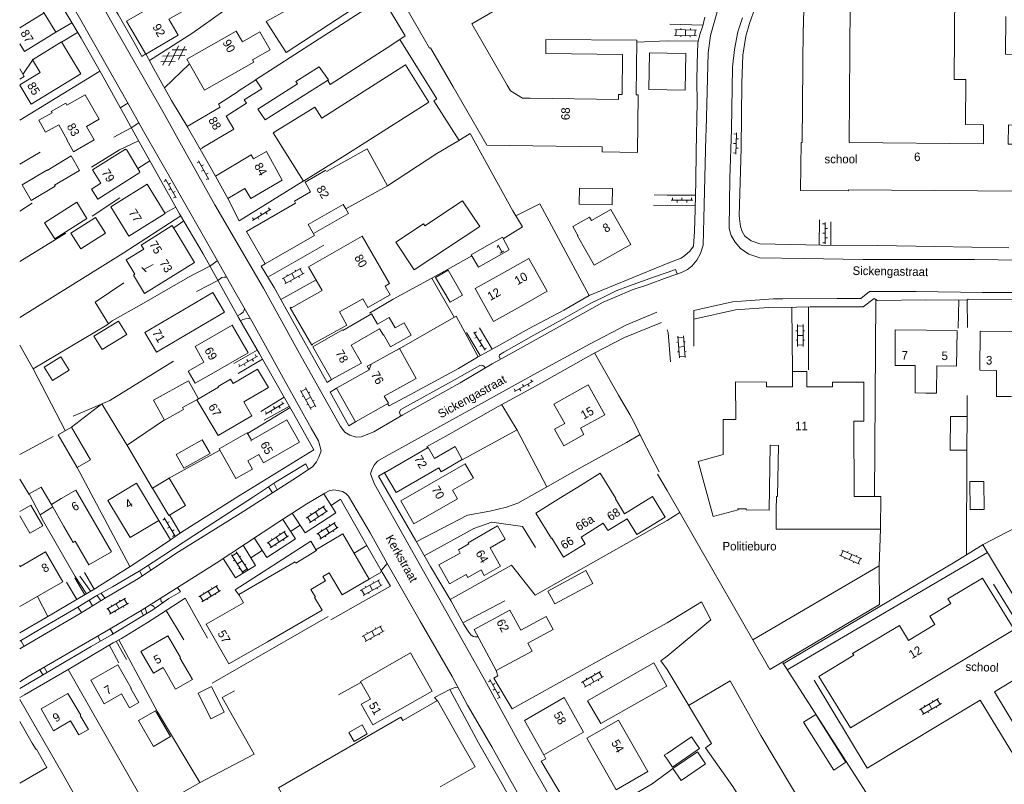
# Model space of a CAD drawing. Header units: metres. Extents: x 195864 to 198202, y 543264 to 544906.
# Tile 3 of 79: x 195864 to 196071, y 543564 to 543725. Entities that reach past the tile are written whole.
import ezdxf

# ---------------------------------------------------------------- set-up
doc = ezdxf.new("R2010")
doc.units = ezdxf.units.M
doc.header["$MEASUREMENT"] = 0
for name, color, linetype, lineweight in [('Level 11', 7, 'Continuous', 0), ('Level 12', 7, 'Continuous', 0), ('Level 19', 7, 'Continuous', 0), ('Level 28', 7, 'Continuous', 0), ('Level 29', 7, 'Continuous', 0), ('Level 32', 7, 'Continuous', 0), ('Level 34', 7, 'Continuous', 0), ('Level 36', 7, 'Continuous', 0), ('Level 41', 7, 'Continuous', 0)]:
    doc.layers.add(name, color=color, linetype=linetype, lineweight=lineweight)
doc.styles.add('Style-CHAR_FAST_FONT', font='CHAR_FAST_FONT.shx')

# ---------------------------------------------------------------- blocks, each defined once
blk = doc.blocks.new('OV2')
at = {"layer": 'Level 41', "color": 7, "linetype": 'Continuous', "lineweight": 0}
for p, q in [((0.3, -2.31), (0.3, 2.29)), ((1.5, -2.31), (1.5, 2.29)), ((0, 0.99), (0.3, 0.99)), ((0.3, 1.99), (1.5, 1.99)), ((1.8, 0.99), (1.5, 0.99)), ((0, -1.01), (0.3, -1.01)), ((0.3, -0.01), (1.5, -0.01)), ((0.3, -2.01), (1.5, -2.01)), ((1.8, -1.01), (1.5, -1.01))]:
    blk.add_line(p, q, dxfattribs=at)
blk = doc.blocks.new('OVTP6')
at = {"layer": 'Level 41', "color": 7, "linetype": 'Continuous', "lineweight": 0}
for p, q in [((0, 0), (4.5, 0)), ((0.25, 0), (0.25, 0.5)), ((1.25, 0), (1.25, -0.5)), ((2.25, 0), (2.25, 0.5)), ((4.25, 0), (4.25, 0.5)), ((3.25, 0), (3.25, -0.5))]:
    blk.add_line(p, q, dxfattribs=at)
blk = doc.blocks.new('GVTP6')
at = {"layer": 'Level 41', "color": 7, "linetype": 'Continuous', "lineweight": 0}
for p, q in [((0, -0.4), (2.6, 1.2)), ((0, 0.4), (2.6, -1.2)), ((1, -1.2), (5, 1.2)), ((1, 1.2), (5, -1.2)), ((3.4, 1.2), (6, -0.4)), ((3.4, -1.2), (6, 0.4))]:
    blk.add_line(p, q, dxfattribs=at)

msp = doc.modelspace()

# ---------------------------------------------------------------- linework, layer by layer
at = {"layer": 'Level 11', "color": 7, "linetype": 'Continuous', "lineweight": 13}
for p, q in [((195863.71, 543722.89), (195868.86, 543726.03)), ((196000, 543717.59), (196003.93, 543717.52)), ((196003.83, 543709.76), (196003.93, 543717.52)), ((195926.78, 543714.72), (195928.71, 543711.93)), ((195944.95, 543715.1), (195949.88, 543707.27)), ((196003.83, 543709.76), (196000, 543709.84)), ((195887.8, 543679.73), (195894.31, 543683.81)), ((195890.02, 543666.99), (195900.55, 543673.52)), ((195953.91, 543671.86), (195956.93, 543666.62)), ((195912.52, 543636.07), (195919.97, 543640.36)), ((196023.44, 543620.42), (196023.46, 543620.41)), ((195986.59, 543618.58), (195987.45, 543617.18)), ((196005.18, 543573.65), (196000, 543570.13)), ((196000, 543568.9), (196001.12, 543567.24))]:
    msp.add_line(p, q, dxfattribs=at)
at = {"layer": 'Level 11', "color": 7, "linetype": 'Continuous', "lineweight": 13, "flags": 128}
for points in [[(195895.65, 543730.81), (195892.48, 543729), (195892.95, 543728.18), (195886.23, 543724.33), (195890.24, 543717.38), (195897.09, 543721.33), (195895.14, 543724.76), (195900.07, 543727.56), (195897.61, 543731.82)], [(195993.94, 543708.81), (195993.49, 543708.81), (195993.65, 543720.29), (195974.5, 543720.47), (195974.46, 543717.51), (195990.64, 543717.3), (195990.53, 543708.86), (195989.79, 543708.87), (195989.78, 543707.85), (195971.2, 543708.1), (195969.6, 543708.12), (195967.02, 543709.67), (195966.33, 543710.86), (195963.68, 543715.44), (195958.88, 543723.75), (195972.56, 543731.72)], [(196071.35, 543725.26), (196071.29, 543717.33), (196073.4, 543717.32), (196073.27, 543702.44), (196071.89, 543702.45), (196071.85, 543698.42), (196074.54, 543698.4), (196074.45, 543688.5), (196038.23, 543688.81), (196038.23, 543688.61), (196028.13, 543688.69), (196028.22, 543698.79), (196028.42, 543698.79), (196028.65, 543722.98), (196028.76, 543722.98), (196028.85, 543733.05)], [(195871.29, 543721.97), (195866.43, 543730.08), (195863.71, 543728.44)], [(196038.56, 543727.8), (196038.35, 543698.73), (196066.62, 543698.47), (196066.66, 543702.5), (196062.81, 543702.53), (196062.89, 543712), (196060.43, 543712.02), (196060.6, 543730.79)], [(195920.45, 543726.94), (195915.6, 543724.21), (195919.83, 543717.73), (195935.8, 543728.15)], [(195944.72, 543727.74), (195950.01, 543718.61), (195950.21, 543718.72), (195954.97, 543710.5), (195962.08, 543698.21), (195986.35, 543697.82), (195986.33, 543696.8), (195993.77, 543696.68), (195993.94, 543708.81)], [(195863.71, 543719.54), (195864.69, 543717.92), (195871.29, 543721.97)], [(195916.43, 543718.28), (195914.29, 543722.05), (195910.6, 543719.93), (195909.3, 543722.21), (195898.93, 543716.32), (195902.65, 543709.77), (195913.01, 543715.69), (195912.74, 543716.17), (195916.43, 543718.28)], [(195876.58, 543713.22), (195872.5, 543719.94), (195866.38, 543716.18), (195868, 543713.53), (195863.71, 543710.91)], [(196000, 543709.84), (195996.2, 543709.92), (195996.33, 543717.65), (196000, 543717.59)], [(195926.78, 543714.72), (195921.88, 543711.59), (195922.18, 543711.12), (195913.84, 543705.81), (195915.41, 543703.5), (195928.71, 543711.93)], [(195944.95, 543715.1), (195927.34, 543703.87), (195925.87, 543706.22), (195917.06, 543700.8), (195923.43, 543690.59), (195932.18, 543696.03), (195949.88, 543707.27)], [(195864.62, 543712.63), (195863.71, 543714.24)], [(195863.71, 543710.84), (195866.14, 543706.84), (195876.58, 543713.22)], [(195863.71, 543712.12), (195864.62, 543712.63)], [(195914.67, 543710.07), (195913.45, 543711.97), (195909.68, 543709.59), (195909.74, 543709.49), (195905.56, 543706.85), (195905.94, 543706.23), (195898.98, 543702.11), (195901.68, 543697.36), (195902.21, 543697.55), (195902.15, 543697.64), (195908.83, 543701.59), (195907.21, 543704.34), (195911.45, 543707.01), (195910.98, 543707.74), (195914.67, 543710.07)], [(195880.47, 543703.66), (195877.52, 543708.8), (195873.66, 543706.59), (195873.41, 543707.03), (195870.37, 543705.3), (195870.53, 543705.01), (195867.75, 543703.43), (195869.15, 543700.94), (195871.94, 543702.51), (195873.72, 543699.35), (195873.63, 543699.3), (195875.05, 543696.81), (195879.42, 543699.3), (195877.79, 543702.14), (195880.47, 543703.66)], [(195876.33, 543692.84), (195874.52, 543695.93), (195869.47, 543692.89), (195869.43, 543692.96), (195864.23, 543689.84), (195866.13, 543686.57), (195871.19, 543689.54), (195871.06, 543689.75), (195876.33, 543692.84)], [(195889.04, 543692.42), (195888.96, 543692.54), (195889.02, 543692.58), (195886.17, 543697.26), (195886.1, 543697.22), (195886.02, 543697.36), (195879.07, 543692.98), (195880.82, 543690.18), (195878.82, 543688.93), (195880.14, 543686.83), (195889.04, 543692.42)], [(195918.99, 543690.85), (195915.65, 543696.87), (195912.97, 543695.32), (195912.48, 543696.18), (195904.93, 543691.64), (195907.56, 543686.99), (195911.14, 543689.08), (195912.4, 543686.94), (195918.99, 543690.85)], [(195928.33, 543692.68), (195936.87, 543697.41), (195941.18, 543689.65), (195932.38, 543684.76), (195931.84, 543685.73)], [(195928.2, 543692.91), (195923.78, 543690.38), (195924.95, 543688.35), (195921.55, 543686.4), (195921.8, 543685.97), (195911.47, 543680.03), (195915.37, 543673.21), (195925.8, 543679.19), (195924.47, 543681.49), (195931.84, 543685.73)], [(195894.31, 543683.81), (195890.55, 543690.01), (195884.04, 543685.93)], [(195988.54, 543689.06), (195988.46, 543685.65), (195981.52, 543685.76), (195981.55, 543689.17), (195988.54, 543689.06)], [(195877.86, 543682.79), (195875.71, 543686.17), (195868.95, 543681.85), (195871.09, 543678.48), (195877.86, 543682.79)], [(195887.8, 543679.73), (195886.67, 543679.03), (195882.92, 543685.23), (195884.04, 543685.93)], [(195948.74, 543681.67), (195949.02, 543681.25), (195956.92, 543686.48), (195960.6, 543681.09)], [(195992.38, 543677.28), (195988.16, 543684.63), (195984.08, 543682.31), (195983.65, 543683.06), (195980.14, 543681.06), (195981.22, 543679.16), (195981.13, 543679.11), (195984.64, 543672.94), (195992.38, 543677.28)], [(195948.74, 543681.67), (195942.9, 543677.81), (195946.74, 543671.97), (195960.6, 543681.09)], [(195900.55, 543673.52), (195898.2, 543677.39), (195895.84, 543681.27), (195889.3, 543677.14), (195889.82, 543676.3)], [(195941.71, 543666.67), (195936.98, 543664.01), (195935.97, 543665.82), (195931.07, 543663.08), (195932.61, 543660.33), (195925.34, 543656.3), (195925.39, 543656.21), (195925.21, 543656.11), (195920.67, 543663.95), (195920.85, 543664.06), (195920.91, 543663.96), (195927.38, 543667.63), (195924.55, 543672.6), (195935.82, 543679.04), (195941.59, 543669.05), (195940.64, 543668.49), (195941.71, 543666.67)], [(195966.8, 543676.16), (195965.34, 543678.81), (195962.07, 543676.98), (195958.79, 543675.14), (195960.28, 543672.51), (195963.54, 543674.34), (195966.8, 543676.16)], [(195890.02, 543666.99), (195887.69, 543670.85), (195887.97, 543671.02), (195886.14, 543674.08), (195889.82, 543676.3)], [(195974.8, 543667.44), (195970.93, 543674.35), (195965.26, 543671.16), (195959.6, 543668), (195963.46, 543661.09), (195969.12, 543664.26), (195974.8, 543667.44)], [(195956.93, 543666.62), (195954.31, 543665.14), (195951.28, 543670.36), (195953.91, 543671.86)], [(195906.81, 543663.05), (195904.34, 543667.19), (195890.06, 543658.79), (195892.51, 543654.63), (195906.81, 543663.05)], [(195946.16, 543658.2), (195944.69, 543660.82), (195942.78, 543659.73), (195941.51, 543661.94), (195939.04, 543660.52), (195937.79, 543662.68), (195931.73, 543659.2), (195931.68, 543659.29), (195925.44, 543655.71), (195929.37, 543648.85), (195935.66, 543652.32), (195933.51, 543656.07), (195939.5, 543659.51), (195940.29, 543658.16), (195940.32, 543658.31), (195941.8, 543655.72), (195946.16, 543658.2)], [(195911.83, 543654.47), (195908.42, 543660.29), (195900.63, 543655.78), (195902.51, 543652.52), (195899.19, 543650.61), (195900.67, 543648.06), (195904, 543649.99), (195904.02, 543649.95), (195911.83, 543654.47)], [(196061.07, 543659.13), (196060.97, 543651.67), (196056.79, 543651.73), (196056.71, 543645.98), (196054.46, 543646.01), (196052.22, 543646.04), (196052.27, 543651.8), (196048, 543651.83), (196048.05, 543659.3), (196054.57, 543659.22), (196061.07, 543659.13)], [(196079.06, 543658.87), (196078.97, 543650.63), (196075.46, 543650.67), (196075.4, 543645.23), (196072.37, 543645.26), (196069.34, 543645.29), (196069.39, 543650.75), (196065.88, 543650.79), (196065.96, 543659.07), (196072.51, 543658.97), (196079.06, 543658.87)], [(195930.41, 543647.01), (195937.28, 543650.93), (195937.74, 543652.11), (195943.67, 543655.38), (195947.17, 543649.04), (195940.48, 543645.35), (195941.33, 543643.85)], [(195916.11, 543647.2), (195913.81, 543651.07), (195908.65, 543648.01), (195908.09, 543648.95), (195905.5, 543647.41), (195905.59, 543647.26), (195901.04, 543644.56), (195905.48, 543637.09), (195912.56, 543641.24), (195910.87, 543644.13), (195916.11, 543647.2)], [(195937.74, 543652.11), (195936.89, 543651.64), (195937.28, 543650.93)], [(196026.39, 543647.34), (196026.4, 543650.55), (196029.45, 543650.55), (196029.44, 543647.33)], [(196026.39, 543647.34), (196020.97, 543647.35), (196020.97, 543648.33), (196014.45, 543648.34), (196014.47, 543640.46)], [(196029.44, 543647.33), (196034.87, 543647.32), (196034.87, 543648.3), (196041.46, 543648.29), (196041.47, 543640.12), (196039.35, 543640.12), (196039.37, 543624.25), (196045.01, 543624.25), (196044.97, 543617.34), (196031, 543617.34)], [(195930.41, 543647.01), (195934.41, 543639.93), (195941.33, 543643.85)], [(195986.93, 543641.45), (195983.42, 543647.71), (195976.19, 543643.7), (195978.48, 543639.62), (195976.3, 543638.39), (195978.26, 543634.89), (195982.52, 543637.27), (195981.79, 543638.58), (195986.93, 543641.45)], [(195914.06, 543633.08), (195915.06, 543631.34), (195922.63, 543635.67), (195919.97, 543640.36)], [(196014.47, 543640.46), (196011.81, 543640.45), (196011.83, 543633.04)], [(196063.19, 543641.05), (196063.1, 543633.96), (196059.62, 543633.97), (196059.7, 543641.09), (196063.19, 543641.05)], [(195878.61, 543631.95), (195875.79, 543630.32), (195871.81, 543637.22), (195874.61, 543638.84), (195878.61, 543631.95)], [(195912.48, 543635.88), (195912.41, 543636.01), (195912.52, 543636.07), (195911.61, 543637.65), (195905.68, 543634.25), (195909.24, 543628.03), (195912.71, 543630.01), (195911.72, 543631.74), (195914.06, 543633.08)], [(195956.88, 543632), (195955.38, 543634.76), (195951.02, 543632.25), (195949.69, 543634.56), (195940.53, 543629.23), (195942.94, 543625.05), (195951.96, 543630.29), (195952.46, 543629.43), (195956.88, 543632)], [(196021.52, 543621.38), (196021.71, 543635.01), (196023.44, 543634.98), (196023.28, 543624.22), (196023.02, 543624.22), (196022.98, 543621.37), (196022.97, 543617.34), (196031, 543617.34)], [(196011.83, 543633.04), (196006.59, 543631.59), (196009.72, 543620), (196014.95, 543621.41), (196014.9, 543621.62), (196016.63, 543621.64), (196016.63, 543621.42), (196021.52, 543621.38)], [(195959.26, 543628.09), (195957.49, 543631.1), (195943.95, 543623.29), (195946.72, 543618.45), (195955.87, 543623.73), (195954.83, 543625.53), (195959.26, 543628.09)], [(195981.23, 543626.22), (195985.92, 543629.14), (195989.21, 543623.8), (195989.13, 543623.76), (195991.08, 543620.59)], [(195872.45, 543623.79), (195875.55, 543625.54), (195883.02, 543612.56), (195878.29, 543609.84), (195875.41, 543614.82), (195874.95, 543614.55), (195873, 543617.91)], [(195892.98, 543619.18), (195888.27, 543627.04), (195882.28, 543623.41), (195886.98, 543615.58), (195892.98, 543619.18)], [(195981.23, 543626.22), (195977.65, 543623.99), (195972.41, 543620.73), (195975.67, 543615.36), (195975.76, 543615.42), (195978.17, 543611.46), (195982.75, 543614.29), (195981.9, 543615.68), (195986.59, 543618.58)], [(195873, 543617.91), (195870.41, 543622.55), (195872.45, 543623.79)], [(195987.45, 543617.18), (195987.53, 543617.04), (195991.6, 543619.54), (195993.66, 543616.19), (195999.64, 543619.85), (195996.97, 543624.2), (195991.08, 543620.59)], [(195957.68, 543607.78), (195958.03, 543607.17), (195960.84, 543608.78), (195961.52, 543607.59), (195964.95, 543609.57), (195962.75, 543613.39), (195965.92, 543615.22), (195964.3, 543618.02), (195958.14, 543614.47), (195958.28, 543614.24), (195956.08, 543612.97)], [(195937.29, 543606.81), (195931.76, 543616.33), (195926.05, 543613.02), (195926.18, 543612.82), (195921.85, 543610.2), (195921.68, 543610.48), (195909.82, 543603.59), (195910.83, 543601.82), (195902.98, 543597.35), (195907.74, 543588.98), (195915.88, 543593.62), (195927.36, 543600.28), (195925.8, 543602.95), (195925.98, 543603.05), (195925.04, 543604.67), (195928.08, 543606.44), (195927.55, 543607.35), (195928.9, 543608.13), (195931.58, 543603.5), (195937.29, 543606.81)], [(195872.81, 543606.29), (195869.17, 543612.57), (195863.71, 543609.42)], [(195956.08, 543612.97), (195956.45, 543612.32), (195951.95, 543609.86), (195954.22, 543605.87), (195957.68, 543607.78)], [(196044.76, 543601.5), (196044.67, 543609.65), (196018.04, 543594.02), (196021.63, 543587.78), (196044.76, 543601.5)], [(195984.35, 543605.91), (195982.93, 543608.62), (195974.94, 543604.29), (195976.38, 543601.63), (195984.35, 543605.91)], [(196039.3, 543590.79), (196031.98, 543586.32), (196038.66, 543575.52), (196073.08, 543596.24), (196066.44, 543607.05), (196059.09, 543602.71), (196059.73, 543601.66), (196055.36, 543599), (196056.42, 543597.24), (196050.86, 543593.91)], [(195863.71, 543601.04), (195872.81, 543606.29)], [(195976.03, 543596.25), (195974.56, 543598.94), (195969.21, 543596.07), (195966.94, 543600.3), (195959.38, 543596.25), (195964.01, 543587.6), (195971.59, 543591.69), (195970.68, 543593.37), (195976.03, 543596.25)], [(196050.86, 543593.91), (196048.97, 543597.08), (196039.07, 543591.18), (196039.3, 543590.79)], [(195897.55, 543590.29), (195894.9, 543594.89), (195889.22, 543591.61), (195891.88, 543587)], [(195891.88, 543587), (195893.93, 543588.19), (195896.53, 543583.68), (195900.07, 543585.72), (195899.11, 543587.38), (195897.45, 543590.23), (195897.55, 543590.29)], [(195950.57, 543583.24), (195946.02, 543591.3), (195935.45, 543585.24), (195937.54, 543581.56), (195935.62, 543580.47), (195938.06, 543576.16), (195950.57, 543583.24)], [(195888.81, 543580.88), (195887.11, 543583.81), (195887.2, 543583.86), (195884.34, 543588.79), (195878.68, 543585.52), (195881.51, 543580.59), (195885.13, 543582.66), (195886.82, 543579.7), (195888.81, 543580.88)], [(195999.93, 543584.32), (195997.19, 543589.19), (195983.25, 543581.17), (195986.05, 543576.42), (195999.93, 543584.32)], [(195878.19, 543575.18), (195876.46, 543578.12), (195876.56, 543578.18), (195873.88, 543582.76), (195868.22, 543579.49), (195870.86, 543574.9), (195874.43, 543576.99), (195876.16, 543574.04), (195878.19, 543575.18)], [(195956.97, 543571.95), (195951.67, 543581.27), (195944.37, 543577.07), (195943.98, 543577.76), (195918.17, 543562.91), (195924.34, 543552.19)], [(195982.43, 543574.62), (195978.33, 543581.87), (195970.01, 543577.05), (195974.07, 543569.86), (195982.43, 543574.62)], [(196037.67, 543568.26), (196035.11, 543566.58), (196028.76, 543576.71), (196031.31, 543578.35), (196037.67, 543568.26)], [(195866.37, 543572.3), (195863.71, 543576.88)], [(195995.98, 543566.29), (195989.79, 543577.11), (195983.15, 543573.35), (195989.3, 543562.47), (195995.98, 543566.29)], [(196001.12, 543567.24), (196006.87, 543571.16), (196005.18, 543573.65)], [(195863.71, 543563.86), (195869.44, 543567.16), (195867.23, 543570.99), (195867.15, 543570.95), (195866.37, 543572.3)], [(195952.21, 543563.07), (195959.62, 543567.29), (195956.97, 543571.95)], [(196000, 543570.13), (195999.43, 543569.74), (196000, 543568.9)]]:
    msp.add_lwpolyline(points, dxfattribs=at)
at = {"layer": 'Level 12', "color": 7, "linetype": 'Continuous', "lineweight": 13, "flags": 128}
for points in [[(195881.76, 543679.65), (195879.65, 543682.95), (195874.49, 543679.65), (195876.59, 543676.35), (195881.76, 543679.65)], [(195886.26, 543658.36), (195884.52, 543661.17), (195879.32, 543657.97), (195881.05, 543655.15), (195886.26, 543658.36)], [(195874.11, 543650.81), (195872.35, 543653.63), (195868.89, 543651.48), (195870.64, 543648.66), (195874.11, 543650.81)], [(195901.35, 543644.82), (195899.25, 543648.59), (195891.89, 543644.49), (195894.21, 543640.33), (195898.21, 543642.56), (195897.99, 543642.95), (195901.35, 543644.82)], [(195903.78, 543633.28), (195902.16, 543636.16), (195896.62, 543633.04), (195898.25, 543630.16), (195903.78, 543633.28)], [(195898.6, 543622.36), (195895.16, 543628.07), (195891.66, 543625.97), (195895.1, 543620.25), (195898.6, 543622.36)], [(195870.48, 543622.42), (195868.22, 543626.22), (195865.68, 543624.78), (195868, 543620.34), (195870.7, 543622.03)], [(196066.76, 543621.49), (196066.7, 543627.4), (196063.78, 543627.37), (196063.85, 543621.46), (196066.76, 543621.49)], [(195868.57, 543618.07), (195866.05, 543622.42), (195863.71, 543621.06)], [(195863.71, 543620.18), (195865.85, 543616.49), (195868.57, 543618.07)], [(195906.76, 543578.82), (195904.12, 543584.21), (195901.28, 543582.82), (195903.92, 543577.43), (195906.76, 543578.82)], [(195895.48, 543573.69), (195892.33, 543579.12), (195888.72, 543577.03), (195891.86, 543571.6), (195895.48, 543573.69)], [(195936.89, 543574.24), (195935.81, 543576.12), (195933.02, 543574.52), (195934.1, 543572.64), (195936.89, 543574.24)], [(196008.12, 543567.94), (196006.41, 543570.46), (196001.24, 543566.96), (196002.95, 543564.43), (196008.12, 543567.94)]]:
    msp.add_lwpolyline(points, dxfattribs=at)
at = {"layer": 'Level 19', "color": 7, "linetype": 'Continuous', "lineweight": 0, "flags": 128}
msp.add_lwpolyline([(195925.57, 543679.58), (195932.94, 543683.82), (195932.39, 543684.77)], dxfattribs=at)
at = {"layer": 'Level 28', "color": 7, "linetype": 'Continuous', "lineweight": 0}
for p, q in [((195993.64, 543719.87), (196000, 543720.19)), ((195864.35, 543713.11), (195866.55, 543716.29)), ((195863.71, 543694.22), (195868.04, 543696.74)), ((195878.83, 543693.6), (195884.7, 543697.2)), ((195863.71, 543684.3), (195866.33, 543685.98)), ((195878.95, 543683.24), (195884.8, 543687.12)), ((195863.71, 543673.68), (195873.43, 543679.64)), ((195889.41, 543672.42), (195890.32, 543671.53)), ((195889.83, 543672.01), (195891.8, 543673.08)), ((195950.49, 543670.21), (195955.2, 543661.96)), ((196043.71, 543624.25), (196043.96, 543665.69)), ((196063.19, 543641.05), (196063.19, 543645.5)), ((195911.7, 543637.49), (195920.66, 543642.95)), ((195886.31, 543635.06), (195894.21, 543640.34)), ((195956.7, 543631.9), (195968.42, 543638.23)), ((195894.9, 543627.92), (195905.82, 543634.01)), ((196063.04, 543611.95), (196063.1, 543633.96)), ((195875.79, 543630.32), (195886.9, 543609.49)), ((195863.71, 543627.9), (195865.73, 543624.68)), ((195998.03, 543628.93), (196000, 543625.52)), ((196000, 543619.15), (196002.67, 543620.88)), ((196044.67, 543609.65), (196044.97, 543617.34)), ((196025.3, 543587.74), (196067.49, 543612.43)), ((195863.71, 543609.77), (195863.84, 543609.49)), ((195867.44, 543603.19), (195869.62, 543598.98)), ((195957.02, 543597.65), (195965.83, 543602.29)), ((195904.23, 543584.9), (195928.66, 543598.94)), ((196024.36, 543589.21), (196050.57, 543548.5)), ((195863.71, 543581.5), (195872.76, 543565.73)), ((195872.76, 543565.73), (195874.95, 543561.89))]:
    msp.add_line(p, q, dxfattribs=at)
at = {"layer": 'Level 28', "color": 7, "linetype": 'Continuous', "lineweight": 0, "flags": 128}
for points in [[(195900.17, 543721.85), (195906.68, 543726.5), (195910.16, 543729.05), (195914.32, 543731.53), (195930.58, 543741.94), (195923.83, 543753.06)], [(195913.37, 543711.96), (195925.77, 543719.97), (195940.07, 543729.24), (195944.84, 543721.21), (195942.07, 543719.34), (195929.06, 543710.98), (195928.58, 543711.85)], [(195943.73, 543720.46), (195951.52, 543707.97), (195950.92, 543707.53), (195956.22, 543699.2)], [(195863.71, 543703.43), (195880.58, 543713.8)], [(195941.12, 543689.61), (195951.53, 543696.42), (195955.99, 543699.06), (195958.58, 543700.68), (195967.53, 543684.36), (195969.56, 543681.03), (195965.51, 543678.51)], [(195968.15, 543683.33), (195973.25, 543685.83), (195983.61, 543666.56)], [(195863.71, 543661.93), (195885.5, 543675.46), (195897.63, 543683.29)], [(195937.35, 543662.81), (195942.34, 543665.78), (195952, 543671.03), (195958.93, 543674.89)], [(195866.54, 543651.09), (195882.13, 543660.35), (195883.19, 543661.18), (195889.42, 543664.71), (195899.04, 543670.3)], [(195885.62, 543669.23), (195879.57, 543665.11), (195882.44, 543660.59)], [(195943.08, 543655.05), (195955.59, 543662.18), (195960.22, 543653.64)], [(195863.71, 543656.12), (195866.54, 543651.09), (195873.31, 543638.09)], [(195984.73, 543654.46), (195989.76, 543645.59), (195992.18, 543641.48), (195992.99, 543639.92), (195994.87, 543636.17), (195998.36, 543629.45)], [(195874.94, 543641.11), (195882.68, 543644.46), (195896.06, 543652.74)], [(196024.48, 543589.02), (196060.65, 543610.48), (196064.52, 543612.84), (196066.59, 543614.12), (196071.51, 543616.71), (196074.96, 543618.42), (196075.2, 543631.22), (196081.12, 543634.66), (196093.16, 543641.71), (196110.01, 543650.94)], [(195874.61, 543638.84), (195881, 543643.71), (195886.51, 543634.74), (195891.68, 543625.93)], [(195965.2, 543643.55), (195968.46, 543638.16), (195974.67, 543626.26)], [(195863.71, 543633.1), (195870.73, 543636.84)], [(195947.22, 543614.66), (195957.96, 543620.29), (195962.72, 543621.16), (195966.18, 543621.96), (195968.62, 543622.85), (195974.36, 543626.08), (195982.14, 543630.46), (195991.46, 543635.59), (195994.33, 543637.25)], [(196000, 543625.52), (196009.38, 543609.21), (196018.04, 543594.02)], [(195868, 543620.34), (195868.44, 543619.46), (195875.41, 543607.4), (195877.75, 543603.71)], [(195948.89, 543611.74), (195959.35, 543617.5), (195963.12, 543618.85), (195969.56, 543617.92), (195972.3, 543613.51)], [(195954.34, 543602.52), (195967.25, 543609.79), (195972.25, 543603.43), (196000, 543619.15)], [(196066.5, 543614.07), (196073.04, 543603.21), (196086.62, 543580.05), (196090.96, 543572.73)], [(195884.58, 543594.05), (195892.72, 543578.87), (195901.65, 543563.98)], [(195873.93, 543587.82), (195883.94, 543570.21), (195890.99, 543557.93)], [(196004.55, 543580.23), (196013.31, 543585.44), (196019.77, 543573.87), (196039.11, 543541.45)], [(195867.54, 543544.84), (195881.77, 543552.9), (195891.18, 543558.03), (195901.69, 543564), (195913.11, 543569.96), (195906.34, 543581.87), (195908.96, 543583.34)], [(196005.27, 543546.01), (196017.16, 543552.59), (196019.51, 543554.02), (196013.84, 543563.18), (196008.07, 543571.32)]]:
    msp.add_lwpolyline(points, dxfattribs=at)
at = {"layer": 'Level 29', "color": 7, "linetype": 'Continuous', "lineweight": 0}
for p, q in [((195871.29, 543721.97), (195874.71, 543723.99)), ((196000.6, 543723.67), (196007.57, 543723.48)), ((195872.54, 543719.88), (195875.91, 543721.95)), ((195891.02, 543716.02), (195900.17, 543721.85)), ((196000, 543720.19), (196006.6, 543720.11)), ((195894.19, 543710.28), (195899.48, 543715.35)), ((195884.87, 543706.07), (195886.46, 543707.03)), ((195884.7, 543697.2), (195888.71, 543699.12)), ((195901.68, 543697.36), (195904.93, 543691.64)), ((195888.58, 543693.3), (195891.09, 543694.92)), ((195997.32, 543687.72), (196000, 543687.69)), ((196000, 543687.69), (196006, 543687.7)), ((195997.14, 543685.55), (196000, 543685.52)), ((196000, 543685.52), (196005.95, 543685.57)), ((195894.28, 543683.86), (195896.6, 543685.12)), ((195896.14, 543680.78), (195898.24, 543682.25)), ((196032.01, 543677.18), (196032.07, 543682.45)), ((196034.48, 543682.08), (196034.49, 543677.16)), ((195915.96, 543670.43), (195927.78, 543677.17)), ((195918.7, 543665.67), (195926.12, 543669.85)), ((196061.31, 543659.65), (196061.47, 543665.55)), ((196026.29, 543664.08), (196026.42, 543650.55)), ((196029.77, 543664.15), (196029.82, 543650.86)), ((195957.8, 543658.73), (195960.67, 543653.89)), ((195960.49, 543659.72), (195963.19, 543655.25)), ((195908.78, 543652.2), (195913.72, 543655.07)), ((195909.73, 543650.12), (195914.81, 543653.17)), ((195914.48, 543642.15), (195919.4, 543645.12)), ((195915.18, 543640.27), (195920.49, 543643.24)), ((195916.13, 543626.29), (195916.95, 543625.02)), ((195917.2, 543627), (195917.94, 543625.65)), ((195895.23, 543620.33), (195897.49, 543616.48)), ((195892.98, 543619.18), (195895.46, 543615.11)), ((195920.76, 543616.86), (195922.78, 543618.16)), ((195934.1, 543612.3), (195936.82, 543613.89)), ((195912.37, 543611.31), (195914.78, 543612.88)), ((195890.78, 543609.74), (195891.31, 543608.72)), ((195875.33, 543607.1), (195877.41, 543603.51)), ((195876.39, 543607.46), (195878.66, 543604.24)), ((195877.37, 543608.2), (195879.42, 543604.69)), ((195888.91, 543608.58), (195889.53, 543607.53)), ((195873.59, 543606.17), (195875.71, 543602.52)), ((195880.03, 543603.41), (195880.76, 543602.27)), ((195880.87, 543603.88), (195881.62, 543602.81)), ((195875.96, 543600.93), (195876.74, 543599.77)), ((195878.36, 543602.4), (195879.03, 543601.19)), ((195890.12, 543600.75), (195890.51, 543599.61)), ((195889.22, 543600.19), (195889.76, 543599.16)), ((195894.53, 543600.22), (195898.24, 543594.03)), ((195880.16, 543594.84), (195880.73, 543593.79)), ((195882.79, 543596.35), (195883.42, 543595.33)), ((195863.92, 543593.91), (195864.62, 543592.66)), ((195882.58, 543592.96), (195884.6, 543589.18)), ((195883.99, 543593.75), (195886.19, 543589.93)), ((195868.83, 543588.27), (195869.47, 543587.18)), ((195867.94, 543587.74), (195868.56, 543586.65)), ((195930.8, 543582.43), (195935.53, 543585.09)), ((196000, 543566.04), (196001.24, 543566.96))]:
    msp.add_line(p, q, dxfattribs=at)
at = {"layer": 'Level 29', "color": 7, "linetype": 'Continuous', "lineweight": 0, "flags": 128}
for points in [[(195868.7, 543738.28), (195876.84, 543724.05), (195886.31, 543707.3), (195889.78, 543701.16), (195896.38, 543689.62), (195904.43, 543675.44), (195908.78, 543667.71), (195912.87, 543660.65), (195919.59, 543648.41), (195925.11, 543638.64), (195926.61, 543635.97), (195927.15, 543633.84), (195926.66, 543632.49), (195926.17, 543631.55), (195925.36, 543630.44), (195921.23, 543627.76), (195910.16, 543620.65), (195896.57, 543612.25), (195888.7, 543606.98), (195881.9, 543602.99), (195876.41, 543599.56), (195866.84, 543593.95), (195863.71, 543592.13)], [(195867.24, 543737.47), (195869.31, 543733.43), (195872.68, 543727.43), (195876.62, 543720.73), (195880.9, 543713.22), (195885.55, 543704.84), (195888.83, 543698.92), (195893.01, 543691.54)], [(195876.23, 543736.44), (195882.85, 543724.53), (195893.88, 543705.26), (195898.5, 543696.97), (195904.78, 543685.66), (195915.01, 543668.08), (195922.64, 543654.3), (195930.29, 543640.75), (195931.22, 543638.94), (195932.18, 543637.8), (195933.2, 543637.16), (195934.52, 543636.72), (195935.62, 543636.78), (195938.26, 543637.85), (195944.4, 543641.42), (195956.46, 543648.19), (195963.17, 543652.13), (195967.37, 543654.48), (195979.86, 543661.39), (195986.53, 543665.11), (195989.05, 543666.23), (195992.69, 543667.76), (195995.86, 543668.82), (196000, 543670.36)], [(195882.77, 543728.43), (195884.46, 543725.71), (195887.77, 543719.96), (195889.45, 543716.84), (195890.29, 543717.41)], [(196018.53, 543727.21), (196017.37, 543723.84), (196016.61, 543721.12), (196015.99, 543717.17), (196015.75, 543711.34), (196015.58, 543697.52), (196015.18, 543683.31), (196015.49, 543681.09), (196015.84, 543680.04), (196016.41, 543679.01), (196017.73, 543678.05), (196019.51, 543677.4), (196032.46, 543677.17), (196044.34, 543677.08), (196056.4, 543676.88), (196071.98, 543676.6)], [(196000, 543673.31), (196001.31, 543673.77), (196002.99, 543674.38), (196003.77, 543674.98), (196004.77, 543675.85), (196005.58, 543676.92), (196005.79, 543680), (196005.93, 543684.68), (196006.07, 543690.63), (196006.12, 543696.88), (196006.33, 543707.28), (196006.3, 543711.66), (196006.33, 543715.41), (196006.52, 543719.78), (196006.93, 543721.48), (196007.54, 543723.35), (196007.94, 543725.15)], [(196008.18, 543700), (196008.21, 543701.45), (196008.64, 543717.67), (196009.16, 543721.32), (196010.7, 543726.77)], [(196079.77, 543673.94), (196064.72, 543674.1), (196052.91, 543674.14), (196041.28, 543674.16), (196028.7, 543674.31), (196019.57, 543674.45), (196017.25, 543675.23), (196015.48, 543676.46), (196014.38, 543677.79), (196013.54, 543679.19), (196013.07, 543680.67), (196013.25, 543691.22), (196013.59, 543701.48), (196013.81, 543714.65), (196014.2, 543718.33), (196014.91, 543722.03), (196015.9, 543725.02)], [(195890.27, 543717.4), (195891.97, 543714.28), (195895.69, 543707.58), (195899.11, 543701.89)], [(195883.51, 543699.89), (195887.2, 543701.86), (195888.78, 543702.92)], [(196000, 543670.36), (196003.08, 543671.41), (196004.28, 543672.03), (196005.21, 543672.75), (196006.29, 543674), (196007.05, 543675.37), (196007.58, 543677.14), (196007.75, 543682.77), (196008.18, 543700)], [(195893.01, 543691.54), (195897.38, 543683.71), (195902.33, 543675.29), (195905.6, 543669.47), (195909.78, 543661.94), (195914.18, 543654.26), (195919.2, 543645.47), (195921.38, 543641.72), (195925.63, 543634.06), (195909.25, 543623.94), (195897.58, 543616.54), (195894.53, 543614.48), (195886.96, 543609.52), (195879.2, 543604.55), (195876.33, 543602.88), (195869.27, 543598.77), (195863.71, 543595.54)], [(195907.56, 543686.99), (195909.92, 543682.3), (195923.4, 543690.63)], [(195898.96, 543670.26), (195903.72, 543672.72), (195904.48, 543673.24), (195905.31, 543673.88)], [(195929.37, 543648.85), (195928.43, 543648.2), (195919.81, 543663.64), (195917.31, 543668.2), (195914.57, 543672.73), (195915.37, 543673.21)], [(195941.15, 543643.75), (195941.5, 543643.33), (195945.86, 543645.6), (195956.08, 543651.2), (195960.13, 543653.59), (195962.58, 543654.91), (195965.22, 543656.38), (195970.84, 543659.56), (195978.29, 543663.49), (195983.58, 543666.55), (196000, 543673.31)], [(195964.95, 543653.12), (195964.64, 543653.66), (195964.71, 543654.06), (195965.65, 543654.65), (195971.97, 543658.22), (195978.57, 543661.86), (195983.93, 543664.92), (195986.52, 543666.16), (195989.29, 543667.55), (195991.88, 543668.52), (195994.82, 543669.55), (195996.95, 543670.35), (196000, 543671.39)], [(196000, 543671.39), (196001.8, 543672), (196002.14, 543671.09)], [(195900.95, 543667.36), (195905.46, 543669.73), (195906.26, 543670.32), (195906.74, 543670.38), (195907.26, 543670.4)], [(196005.65, 543655.89), (196005.68, 543663.37), (196013.79, 543665.24), (196015.71, 543665.38), (196022.39, 543665.83), (196024.4, 543665.87), (196035.8, 543665.91), (196040.78, 543665.91), (196042.66, 543667.38), (196052.46, 543667.37), (196066.45, 543667.21), (196079.2, 543667.19), (196085.15, 543667.14), (196090.86, 543667.07), (196095.28, 543666.95), (196098.26, 543666.79), (196099.68, 543666.59), (196101.41, 543666.11), (196102.78, 543665.55), (196104.05, 543664.65), (196106.04, 543661.81), (196110.84, 543652.79), (196115.44, 543644.97)], [(196005.67, 543661.54), (196014.41, 543663.56), (196021.34, 543664.01), (196027.24, 543664.09), (196030.04, 543664.15), (196034.8, 543664.18), (196041.3, 543664.13), (196043.63, 543665.9), (196044.3, 543665.47), (196054.33, 543665.64), (196063.21, 543665.53), (196063.26, 543659.78)], [(196063.21, 543665.53), (196063.41, 543665.75), (196079.02, 543665.64), (196081.15, 543665.56), (196081.04, 543660.39)], [(195909.59, 543662.29), (195910.17, 543662.64), (195910.77, 543663.01), (195910.92, 543663.33), (195911.06, 543663.77)], [(196000, 543517.99), (195999.52, 543518.31), (195999, 543518.82), (195995.04, 543525.99), (195985.87, 543542.34), (195977.51, 543557.28), (195969.32, 543571.61), (195961.55, 543585.71), (195953.4, 543600.15), (195938.39, 543626.82), (195937.54, 543628.98), (195937.93, 543630.03), (195938.34, 543630.84), (195939.05, 543631.64), (195940.86, 543632.69), (195958.92, 543642.68), (195971.94, 543649.94), (195983.8, 543656.39), (195991.3, 543660.27), (195997.86, 543663.01)], [(195910.21, 543661.2), (195910.68, 543661.51), (195911.25, 543661.65), (195911.88, 543661.67), (195912.28, 543661.66)], [(195998.81, 543660.88), (195991.02, 543657.68), (195984.67, 543654.43), (195972.48, 543647.51), (195964.45, 543643.14), (195953.42, 543636.9), (195949.34, 543634.65), (195949.71, 543634.52)], [(196000, 543659.31), (196000.26, 543658.79), (196000.71, 543652.61)], [(195961.73, 543651.29), (195961.53, 543651.6), (195961.24, 543651.81), (195960.94, 543651.88), (195960.59, 543651.84), (195955.42, 543648.85), (195943.97, 543642.55), (195943.66, 543642.05), (195943.89, 543641.12)], [(195934.4, 543639.95), (195932.99, 543639.07), (195929.11, 543646.19), (195930.41, 543647.01)], [(195924.53, 543629.9), (195923.99, 543631.13), (195917.59, 543627.26), (195912.93, 543624.14), (195900.4, 543616.03), (195891.82, 543610.39), (195888.83, 543608.53), (195883.26, 543605.22), (195879.98, 543603.39), (195875.93, 543600.91), (195868.22, 543596.41), (195863.71, 543593.79)], [(195960.2, 543594.71), (195959.51, 543594.67), (195959.18, 543594.74), (195958.66, 543595.08), (195958.25, 543595.66), (195957.24, 543597.24), (195954.53, 543602.21), (195950.2, 543609.46), (195947.02, 543615.01), (195939.24, 543628.51), (195940.68, 543629.32)], [(195863.71, 543585.23), (195865.46, 543586.3), (195873.2, 543590.82), (195882.74, 543596.33), (195889.27, 543600.22), (195896.76, 543604.95), (195905.1, 543610.19), (195911.45, 543614.41), (195918.29, 543618.87), (195924.14, 543622.7), (195927.96, 543624.95), (195928.85, 543625.44), (195929.75, 543625.63), (195930.77, 543625.49), (195931.67, 543625.3), (195932.41, 543624.87), (195932.96, 543624.29), (195937.53, 543616.55), (195941.01, 543610.28), (195948.02, 543597.96), (195954.73, 543586.3), (195957.98, 543580.28), (195963.09, 543571.49), (195969.84, 543559.43)], [(195921.11, 543620.72), (195923.81, 543616.58), (195930.29, 543620.77), (195927.74, 543624.82)], [(195929.23, 543598.26), (195936.03, 543602.12), (195941.77, 543605.34), (195940.01, 543608.29), (195937.95, 543611.92), (195935.67, 543615.88), (195931.25, 543623.68), (195929.29, 543622.35)], [(195913.11, 543615.5), (195915.74, 543611.38), (195921.79, 543615.28), (195919.12, 543619.39)], [(195906.57, 543611.17), (195909.16, 543607.09), (195913.37, 543609.69), (195910.76, 543613.95)], [(195926.11, 543612.93), (195925.01, 543614.84), (195909.1, 543604.54), (195909.92, 543603.42)], [(195937.02, 543606.65), (195939.6, 543608.15), (195939.89, 543608.7), (195941.11, 543610.1)], [(195863.71, 543583.82), (195868.17, 543586.41), (195871.09, 543588.15), (195878.75, 543592.65), (195883.03, 543595.1), (195889.28, 543598.87), (195891.77, 543600.36), (195895.1, 543602.72), (195897.55, 543604.16), (195896.92, 543605.05)], [(196068.71, 543605.75), (196078.98, 543589.22), (196068.96, 543583.12), (196079.38, 543565.77)], [(195863.71, 543581.91), (195864.71, 543582.48), (195874.04, 543587.89), (195883.38, 543593.44), (195885.12, 543594.32), (195890.64, 543597.68), (195893.59, 543599.61), (195898.53, 543602.8), (195903.22, 543594.39)], [(195893.9, 543601.86), (195893.49, 543602.09), (195893.4, 543602.47), (195893.43, 543602.84)], [(195891.13, 543601.39), (195891.66, 543601.26), (195891.93, 543601.03), (195892.17, 543600.63)], [(196000, 543590.63), (196009.21, 543598.28), (196007.25, 543602.08), (196000, 543597.65)], [(196000, 543597.65), (195981.75, 543587.55), (195967.42, 543579.49), (195963.57, 543585.99), (195964.36, 543586.43), (195964.01, 543587.61)], [(196000, 543590.63), (195998.67, 543589.59), (196000, 543587.77)], [(196000, 543587.77), (196009.36, 543572.25), (196008.07, 543571.32)], [(195955.93, 543584.08), (195955.47, 543584.02), (195955.17, 543583.92), (195954.75, 543583.82), (195954.24, 543583.56), (195951.07, 543581.9), (195951.7, 543581.23)], [(196030.99, 543585.52), (196042.14, 543567.01), (196065.96, 543581.31), (196076.48, 543564.08)], [(195954.24, 543583.56), (195960.28, 543572.38), (195964.95, 543564.29), (195967.08, 543560.49), (195969.81, 543555.55), (195971.89, 543551.92), (195975.83, 543544.92), (195979.84, 543537.77), (195981.89, 543533.99), (195984.19, 543529.96), (195986.37, 543526.06), (195988.17, 543522.83), (195991.28, 543517.17), (195991.66, 543515.96), (195991.57, 543514.76), (195991.56, 543513.61), (195991.17, 543512.34), (195990.56, 543511.52), (195989.95, 543510.88), (195987.28, 543509.39), (195980.98, 543505.7), (195976.17, 543502.88), (195970.92, 543500)], [(195983.06, 543553.79), (195981.8, 543554.45), (195981.48, 543554.78), (195980.75, 543556.14), (195978.13, 543560.72), (195973.5, 543568.51), (195974.5, 543569.02), (195974.07, 543569.86)], [(195981.51, 543554.74), (195996.85, 543563.71), (196000, 543566.04)]]:
    msp.add_lwpolyline(points, dxfattribs=at)

# ---------------------------------------------------------------- block references
at = {"layer": 'Level 41', "color": 7, "linetype": 'Continuous', "lineweight": 0}
for name, p, xscale, yscale, zscale, rotation in [('OV2', (196003.94, 543722.76), 1.000001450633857, 1.000001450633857, 1.000001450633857, 268.4526135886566), ('GVTP6', (195893.61, 543715.4), 0.9999992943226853, 0.9999992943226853, 0.9999992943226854, 32.54590273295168), ('OVTP6', (196014.46, 543696.3), 1.000001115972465, 1.000001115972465, 1.000001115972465, 88.29353345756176), ('OVTP6', (195903.55, 543690.98), 1.000000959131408, 1.000000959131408, 1.000000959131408, 119.0720185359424), ('OVTP6', (195896.63, 543687.11), 1.00000168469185, 1.00000168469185, 1.00000168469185, 119.2773382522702), ('OVTP6', (196000.9, 543686.62), 1.000000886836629, 1.000000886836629, 1.000000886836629, 0.07630610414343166), ('OVTP6', (195912.76, 543682.36), 0.9999988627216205, 0.9999988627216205, 0.9999988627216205, 31.71917550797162), ('OVTP6', (196033.3, 543677.42), 1.000000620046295, 1.000000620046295, 1.000000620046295, 90.43302791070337), ('OV2', (195920.85, 543671.42), 1.00000226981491, 1.00000226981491, 1.00000226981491, 299.0545781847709), ('OVTP6', (195959.35, 543658.86), 1.000000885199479, 1.000000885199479, 1.000000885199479, 301.1602814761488), ('OV2', (196027.16, 543658.13), 0.999997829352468, 0.999997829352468, 0.999997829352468, 0.5675041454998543), ('OV2', (196002.13, 543655.68), 0.999998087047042, 0.999998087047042, 0.999998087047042, 4.398869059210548), ('OVTP6', (195909.86, 543651.53), 1.000001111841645, 1.000001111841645, 1.000001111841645, 30.21245770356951), ('OVTP6', (195967.86, 543646.31), 1.000003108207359, 1.000003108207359, 1.000003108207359, 28.98041148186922), ('OV2', (195923.66, 543644.42), 1.00000226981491, 1.00000226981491, 1.00000226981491, 29.05457818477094), ('OVTP6', (195915.49, 543641.56), 1.000002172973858, 1.000002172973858, 1.000002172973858, 31.12532306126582), ('OV2', (195926.78, 543619.71), 1.000000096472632, 1.000000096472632, 1.000000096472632, 123.6901415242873), ('OVTP6', (195896.45, 543615.87), 0.9999992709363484, 0.9999992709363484, 0.9999992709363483, 121.2738967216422), ('OV2', (195918.53, 543614.4), 1.000000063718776, 1.000000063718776, 1.000000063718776, 123.3106754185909), ('OV2', (195928.05, 543617.78), 0.999997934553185, 0.999997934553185, 0.999997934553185, 302.5953415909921), ('OV2', (196039.07, 543612.29), 1.000000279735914, 1.000000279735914, 1.000000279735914, 245.9246002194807), ('OV2', (195909.28, 543609.87), 0.9999977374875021, 0.9999977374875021, 0.9999977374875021, 32.47825203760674), ('OV2', (195938.16, 543604.26), 0.9999984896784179, 0.9999984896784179, 0.9999984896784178, 119.3358801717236), ('OV2', (195903.25, 543604.54), 1.000002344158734, 1.000002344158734, 1.000002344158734, 301.5348074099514), ('OV2', (195883.86, 543601.92), 0.9999999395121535, 0.9999999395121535, 0.9999999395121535, 300.5793521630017), ('OV2', (195937.71, 543596.16), 1.00000226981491, 1.00000226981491, 1.00000226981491, 299.0545781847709), ('OV2', (195983.86, 543586.5), 1.000001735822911, 1.000001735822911, 1.000001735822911, 300.0184290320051), ('OVTP6', (195964.89, 543581.74), 1.000000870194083, 1.000000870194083, 1.000000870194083, 119.0027494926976), ('OV2', (196055.92, 543579.2), 0.9999999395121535, 0.9999999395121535, 0.9999999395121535, 120.5793521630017)]:
    msp.add_blockref(name, p, dxfattribs=dict(at, xscale=xscale, yscale=yscale, zscale=zscale, rotation=rotation))

# ---------------------------------------------------------------- texts
at = {"layer": 'Level 32', "color": 7, "linetype": 'Continuous', "lineweight": 13, "style": 'Style-CHAR_FAST_FONT'}
for s, rotation, p in [('92', 299.5886, (195891.59, 543723.13)), ('87', 301.1308, (195863.79, 543721.84)), ('90', 299.6667, (195906.34, 543719.82)), ('85', 301.2585, (195865.19, 543710.8)), ('68', 89.1979, (195979.51, 543703.46)), ('83', 299.4108, (195873.56, 543702.19)), ('88', 300.5411, (195903.35, 543703.5)), ('6', 359.5416, (196052.01, 543694.85)), ('84', 299.0268, (195913.01, 543693.89)), ('79', 302.0054, (195880.87, 543692.46)), ('82', 299.9225, (195926.1, 543689.05)), ('77', 302.0054, (195886.58, 543684.03)), ('8', 29.5388, (195987.09, 543679.71)), ('75', 301.6714, (195890.89, 543677.36)), ('80', 300.0007, (195934.08, 543674.54)), ('1', 28.6151, (195964.67, 543675.26)), ('73', 302.0054, (195893.06, 543673.43)), ('10', 29.3328, (195968.53, 543668.69)), ('12', 29.1548, (195962.81, 543665.39)), ('71', 300.5411, (195891.54, 543658.75)), ('69', 299.9511, (195902.51, 543655.03)), ('78', 299.7946, (195930.11, 543654.46)), ('7', 359.6562, (196049.4, 543653.07)), ('5', 359.2552, (196057.79, 543652.96)), ('3', 359.3697, (196067.14, 543652.02)), ('76', 299.4607, (195937.6, 543649.95)), ('67', 300.7475, (195903.34, 543643.13)), ('15', 29.1548, (195982.46, 543640.39)), ('11', 0.0573, (196026.98, 543638.17)), ('65', 299.9225, (195914.29, 543635.19)), ('72', 299.9225, (195946.7, 543632.24)), ('70', 300.0007, (195950.35, 543625.78)), ('4', 31.2095, (195886.57, 543621.62)), ('6', 29.4108, (195875.24, 543621.06)), ('68', 31.5925, (195988.07, 543619.03)), ('66a', 31.7201, (195981.44, 543616.87)), ('66', 31.7201, (195978.3, 543613.01)), ('64', 299.9511, (195959.62, 543612.32)), ('8', 30.0007, (195868.95, 543608.11)), ('62', 298.2309, (195964.01, 543597.82)), ('57', 300.2565, (195905.29, 543595.43)), ('12', 30.9245, (196051.57, 543589.97)), ('5', 29.9225, (195892.57, 543588.84)), ('7', 29.7449, (195882.15, 543582.4)), ('51', 299.5388, (195937.13, 543580.33)), ('9', 30.3348, (195871.31, 543576.61)), ('58', 299.4607, (195976.03, 543578.32)), ('54', 299.7449, (195988.17, 543572.39))]:
    msp.add_text(s, height=1.8, rotation=rotation, dxfattribs=at).set_placement(p)
at = {"layer": 'Level 34', "color": 7, "linetype": 'Continuous', "lineweight": 13, "style": 'Style-CHAR_FAST_FONT'}
for s, rotation, p in [('Sickengastraat', 359.0261, (196039.05, 543670.89)), ('Sickengastraat', 28.8209, (195952.38, 543640.64)), ('Kerkstraat', 299.4108, (195940.67, 543615.51))]:
    msp.add_text(s, height=1.8, rotation=rotation, dxfattribs=at).set_placement(p)
at = {"layer": 'Level 36', "color": 7, "linetype": 'Continuous', "lineweight": 13, "style": 'Style-CHAR_FAST_FONT'}
for s, rotation, p in [('school', 0, (196033.16, 543694.39)), ('Politieburo', 0, (196011.68, 543612.86)), ('school', 358.1654, (196062.82, 543587.52))]:
    msp.add_text(s, height=1.8, rotation=rotation, dxfattribs=at).set_placement(p)

doc.saveas('drawing.dxf')
